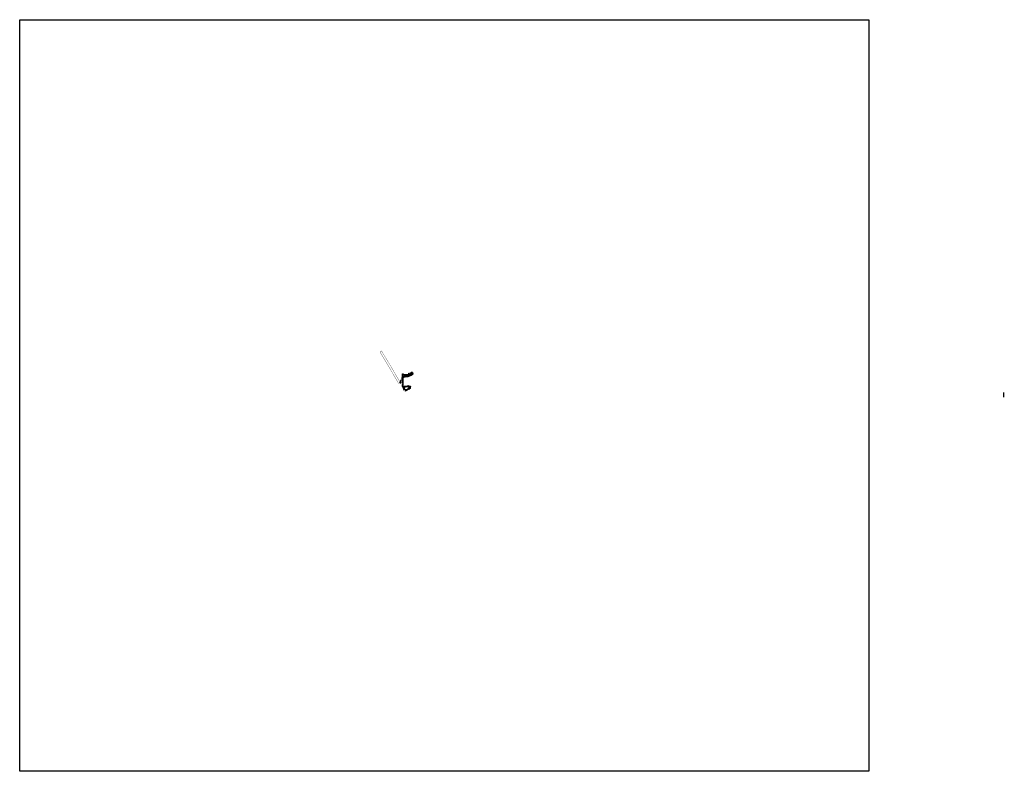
# Model space of a CAD drawing. Header units: feet. Extents: x 1486787 to 1509343, y 328300 to 345517.
import ezdxf

# ---------------------------------------------------------------- set-up
doc = ezdxf.new("R2010")
doc.units = ezdxf.units.FT
doc.header["$MEASUREMENT"] = 0
doc.layers.add('DR_P_Storm_Sewer', color=1, linetype='Continuous', true_color=0xff0000)
for name, color, linetype in [('MT_P_Work_Area', 7, 'Continuous'), ('PV_P_Curb', 6, 'Continuous'), ('PV_P_Drive', 1, 'Continuous'), ('PV_P_EOP', 6, 'Continuous'), ('PV_P_Saw_Cut_Line', 62, 'Continuous'), ('PV_P_Walk', 4, 'Continuous'), ('SC_Scratch1', 1, 'Continuous')]:
    doc.layers.add(name, color=color, linetype=linetype)

msp = doc.modelspace()

# ---------------------------------------------------------------- hatches: boundary and pattern name
at = {"layer": 'MT_P_Work_Area'}
h = msp.add_hatch(dxfattribs=at)
h.set_pattern_fill('ANSI37', color=247, scale=80)
h.paths.add_polyline_path([(1495509, 337255), (1495522, 337259), (1495521, 337222), (1495528, 337222), (1495526, 337193), (1495518, 337188), (1495508, 337189), (1495500, 337196), (1495492, 337210), (1495508, 337218)])

# ---------------------------------------------------------------- linework, layer by layer
at = {"layer": 'DR_P_Storm_Sewer', "color": 3, "flags": 128}
for points, const_width in [([(1495077, 337932), (1495039, 337906)], 6), ([(1495039, 337906), (1495271, 337519), (1495473, 337179)], 6), ([(1495512, 337277), (1495511, 337262), (1495504, 337251), (1495484, 337245), (1495077, 337932)], 6), ([(1509326, 336868), (1509328, 336982)], 30)]:
    msp.add_lwpolyline(points, dxfattribs=dict(at, const_width=const_width))
at = {"layer": 'DR_P_Storm_Sewer', "const_width": 6, "flags": 128}
for points in [[(1495504, 337202), (1495508, 337204), (1495485, 337242)], [(1495512, 337253), (1495557, 337271)], [(1495476, 337183), (1495504, 337202)]]:
    msp.add_lwpolyline(points, dxfattribs=at)
at = {"layer": 'MT_P_Work_Area', "const_width": 0.5, "flags": 128}
msp.add_lwpolyline([(1495509, 337255), (1495522, 337259), (1495521, 337222), (1495528, 337222), (1495526, 337193), (1495518, 337188), (1495508, 337189), (1495500, 337196), (1495492, 337210), (1495508, 337218)], close=True, dxfattribs=at)
at = {"layer": 'PV_P_Curb', "flags": 128}
for points in [[(1495634, 337375, 0.187896), (1495761, 337421, -0.071214), (1495781, 337434, -0.071214)], [(1495634, 337376, 0.187901), (1495761, 337421, -0.071205), (1495781, 337434, -0.071205)], [(1495559, 337320, 0.027175), (1495558, 337314)], [(1495634, 337375), (1495602, 337376, -0.043661), (1495594, 337377), (1495576, 337380, -0.315299), (1495562, 337395)], [(1495634, 337345), (1495601, 337346, 0.043661), (1495593, 337345), (1495582, 337344)], [(1495634, 337345, 0.187904), (1495779, 337401, -0.071192), (1495792, 337410, -0.071192)], [(1495634, 337345, 0.187909), (1495779, 337401, -0.071176), (1495792, 337410, -0.071176)], [(1495593, 337041), (1495563, 337114, -0.006051), (1495561, 337117, -0.098822), (1495556, 337146), (1495556, 337162)], [(1495594, 337042), (1495563, 337115, -0.006051), (1495562, 337118, -0.006051)], [(1495737, 337079), (1495727, 337079, 0.255438), (1495676, 337052, -1.686141), (1495643, 337114), (1495727, 337114), (1495737, 337114)], [(1495737, 337080), (1495727, 337080, 0.255438), (1495675, 337052, -1.686141), (1495643, 337113), (1495727, 337113), (1495737, 337113)]]:
    msp.add_lwpolyline(points, format="xyb", dxfattribs=at)
for points in [[(1495782, 337432), (1495781, 337434)], [(1495555, 337251), (1495558, 337251)], [(1495557, 337251), (1495558, 337314)], [(1495558, 337251), (1495559, 337314)], [(1495562, 337395), (1495560, 337395)], [(1495594, 337377), (1495576, 337381)], [(1495593, 337345), (1495582, 337343)], [(1495634, 337345), (1495601, 337345)], [(1495634, 337376), (1495602, 337376)], [(1495792, 337410), (1495791, 337412)], [(1495554, 337162), (1495557, 337162)], [(1495557, 337162), (1495557, 337146)], [(1495592, 337041), (1495594, 337042)], [(1495737, 337111), (1495737, 337114)], [(1495737, 337079), (1495737, 337081)]]:
    msp.add_lwpolyline(points, dxfattribs=at)
at = {"layer": 'PV_P_Curb'}
for centre, radius, start, end in [((1495587, 337316), 28, 99.0089, 172.7825), ((1495587, 337316), 27.5, 99.0089, 172.7825), ((1495606, 337313), 47.5, 172.7825, 179.0089), ((1495579, 337398), 17.5, 189.0089, 259.0089), ((1495601, 337298), 47.5, 89.0089, 99.0089), ((1495603, 337424), 47.5, 259.0089, 269.0089), ((1495629, 337144), 72.5, 179.0089, 201.5841)]:
    msp.add_arc(centre, radius, start, end, dxfattribs=at)
at = {"layer": 'PV_P_Drive', "flags": 128}
for points in [[(1495673, 337114), (1495676, 337117)], [(1495673, 337114), (1495673, 337113)], [(1495680, 337139), (1495676, 337121)], [(1495676, 337121), (1495676, 337113)], [(1495676, 337121), (1495701, 337121)], [(1495676, 337117), (1495701, 337117)], [(1495680, 337139), (1495697, 337139)], [(1495686, 337063), (1495685, 337064)], [(1495686, 337063), (1495690, 337062)], [(1495698, 337048), (1495687, 337066)], [(1495697, 337139), (1495701, 337121)], [(1495698, 337048), (1495714, 337058)], [(1495701, 337121), (1495701, 337113)], [(1495701, 337117), (1495704, 337114)], [(1495704, 337114), (1495704, 337113)], [(1495714, 337058), (1495704, 337076)], [(1495707, 337076), (1495706, 337072)], [(1495707, 337076), (1495707, 337077)]]:
    msp.add_lwpolyline(points, dxfattribs=at)
for points in [[(1495706, 337072, 0.084674), (1495690, 337062)], [(1495708, 337068, 0.093031), (1495692, 337058)]]:
    msp.add_lwpolyline(points, format="xyb", dxfattribs=at)
at = {"layer": 'PV_P_EOP', "flags": 128}
for points in [[(1495782, 337432, 0.071252), (1495763, 337419, -0.18788), (1495634, 337373), (1495602, 337374, -0.043661), (1495593, 337375), (1495575, 337378, -0.315299), (1495560, 337395)], [(1495791, 337412, 0.071252), (1495777, 337403, -0.187887), (1495634, 337347), (1495601, 337348, 0.043661), (1495593, 337347), (1495582, 337346)], [(1495592, 337041), (1495561, 337114, -0.006051), (1495559, 337117, -0.098822), (1495554, 337146), (1495554, 337162)], [(1495737, 337081), (1495727, 337081, 0.255438), (1495674, 337053, -1.686141), (1495643, 337112), (1495727, 337111), (1495737, 337111)]]:
    msp.add_lwpolyline(points, format="xyb", dxfattribs=at)
for points in [[(1495782, 337432), (1495791, 337412)], [(1495560, 337395), (1495558, 337405), (1495555, 337405)], [(1495555, 337251), (1495556, 337314)], [(1495737, 337081), (1495737, 337111)]]:
    msp.add_lwpolyline(points, dxfattribs=at)
at = {"layer": 'PV_P_EOP'}
for centre, radius, start, end in [((1495606, 337313), 50, 172.7825, 179.0089), ((1495587, 337316), 30, 99.0089, 172.7825)]:
    msp.add_arc(centre, radius, start, end, dxfattribs=at)
at = {"layer": 'PV_P_Saw_Cut_Line', "flags": 128}
for points in [[(1495552, 337251), (1495555, 337405)], [(1495552, 337251), (1495555, 337251)], [(1495554, 337162), (1495551, 337162)], [(1495589, 337039), (1495592, 337041)]]:
    msp.add_lwpolyline(points, dxfattribs=at)
msp.add_lwpolyline([(1495551, 337162), (1495551, 337137, 0.104936), (1495554, 337121), (1495589, 337039)], format="xyb", dxfattribs=at)
at = {"layer": 'PV_P_Walk'}
msp.add_line((1495614, 337015), (1495616, 337010), dxfattribs=at)
at = {"layer": 'PV_P_Walk', "flags": 128}
for points in [[(1495776, 337444, 0.092042), (1495734, 337411, -0.08091), (1495729, 337407, -0.139893), (1495634, 337383), (1495602, 337383, -0.043661), (1495595, 337384), (1495577, 337388, -0.260031), (1495569, 337394, -0.094952), (1495569, 337396)], [(1495736, 337405, -0.089884), (1495774, 337437), (1495778, 337440)], [(1495797, 337400, 0.070776), (1495786, 337393, -0.187991), (1495634, 337334), (1495623, 337334, 0.137109), (1495596, 337327, -0.137109), (1495568, 337320)], [(1495575, 337320, -0.027827), (1495568, 337319, -0.027827)], [(1495580, 337387), (1495577, 337388, -0.260031), (1495570, 337394, -0.094952), (1495570, 337396)], [(1495600, 337039), (1495568, 337114, -0.038448), (1495564, 337125), (1495564, 337127, -0.066972), (1495561, 337154)], [(1495603, 337045), (1495573, 337116, -0.038448), (1495569, 337126), (1495569, 337129, -0.067035), (1495566, 337154)], [(1495567, 337138, -0.041202), (1495566, 337154, -0.04041)], [(1495690, 337062, 0.072546), (1495679, 337050, -0.149334), (1495659, 337034), (1495614, 337015)], [(1495692, 337058, 0.068379), (1495683, 337047, -0.149334), (1495661, 337029), (1495616, 337010)], [(1495737, 337076), (1495727, 337076, 0.093469), (1495706, 337072, 0.093469)], [(1495736, 337072), (1495726, 337071, 0.089289), (1495708, 337068, 0.089289)]]:
    msp.add_lwpolyline(points, format="xyb", dxfattribs=at)
for points in [[(1495778, 337440), (1495776, 337444)], [(1495562, 337251), (1495561, 337189)], [(1495562, 337395), (1495564, 337395)], [(1495563, 337331), (1495562, 337251)], [(1495563, 337330), (1495562, 337314)], [(1495562, 337325), (1495568, 337325)], [(1495562, 337320), (1495568, 337320)], [(1495562, 337314), (1495568, 337314)], [(1495563, 337330), (1495568, 337336)], [(1495563, 337327), (1495568, 337333)], [(1495564, 337403), (1495565, 337407)], [(1495564, 337403), (1495564, 337395)], [(1495570, 337400), (1495564, 337400)], [(1495565, 337407), (1495569, 337407)], [(1495565, 337387), (1495570, 337393)], [(1495565, 337388), (1495569, 337384)], [(1495566, 337189), (1495567, 337250)], [(1495567, 337389), (1495570, 337385)], [(1495568, 337337), (1495567, 337250)], [(1495568, 337384), (1495574, 337389)], [(1495569, 337337), (1495568, 337325)], [(1495568, 337319), (1495568, 337314)], [(1495569, 337403), (1495569, 337407)], [(1495569, 337403), (1495569, 337396)], [(1495570, 337400), (1495570, 337396)], [(1495570, 337393), (1495571, 337393)], [(1495574, 337389), (1495574, 337389)], [(1495574, 337326), (1495575, 337320)], [(1495580, 337387), (1495579, 337380)], [(1495700, 337416), (1495702, 337419)], [(1495702, 337415), (1495700, 337416)], [(1495702, 337419), (1495704, 337418)], [(1495712, 337405), (1495716, 337406)], [(1495712, 337405), (1495716, 337406)], [(1495712, 337405), (1495714, 337399)], [(1495712, 337405), (1495712, 337405)], [(1495713, 337403), (1495716, 337404)], [(1495713, 337403), (1495714, 337400)], [(1495714, 337402), (1495716, 337403)], [(1495714, 337401), (1495717, 337402)], [(1495718, 337401), (1495714, 337399)], [(1495714, 337400), (1495714, 337400)], [(1495715, 337407), (1495716, 337406)], [(1495716, 337406), (1495718, 337401)], [(1495716, 337404), (1495717, 337402)], [(1495717, 337402), (1495718, 337402)], [(1495736, 337405), (1495737, 337403)], [(1495800, 337406), (1495800, 337403), (1495797, 337400)], [(1495557, 337154), (1495556, 337154)], [(1495557, 337152), (1495556, 337152)], [(1495557, 337147), (1495556, 337147)], [(1495557, 337145), (1495556, 337145)], [(1495557, 337154), (1495561, 337148)], [(1495557, 337152), (1495561, 337148)], [(1495557, 337147), (1495559, 337150)], [(1495557, 337147), (1495561, 337143)], [(1495557, 337145), (1495561, 337143)], [(1495558, 337145), (1495561, 337148)], [(1495561, 337189), (1495561, 337154)], [(1495561, 337189), (1495566, 337189)], [(1495566, 337154), (1495561, 337154)], [(1495566, 337148), (1495561, 337148)], [(1495566, 337143), (1495561, 337143)], [(1495567, 337121), (1495561, 337118)], [(1495561, 337119), (1495566, 337120)], [(1495561, 337119), (1495561, 337119)], [(1495567, 337138), (1495562, 337137)], [(1495563, 337119), (1495565, 337115)], [(1495569, 337116), (1495563, 337114)], [(1495564, 337113), (1495563, 337113)], [(1495564, 337113), (1495568, 337115)], [(1495566, 337189), (1495566, 337153)], [(1495573, 337122), (1495676, 337121)], [(1495573, 337117), (1495623, 337117)], [(1495578, 337117), (1495578, 337122)], [(1495604, 337040), (1495600, 337039)], [(1495604, 337040), (1495603, 337045)], [(1495623, 337117), (1495643, 337117)], [(1495643, 337117), (1495676, 337117)], [(1495701, 337121), (1495717, 337121)], [(1495701, 337117), (1495717, 337117)], [(1495717, 337121), (1495737, 337121)], [(1495717, 337117), (1495737, 337117)], [(1495736, 337072), (1495737, 337076)], [(1495737, 337121), (1495737, 337117)]]:
    msp.add_lwpolyline(points, dxfattribs=at)
at = {"layer": 'PV_P_Walk'}
for points in [[(1495800, 337406, 0.096762), (1495783, 337396, -0.187956), (1495634, 337339), (1495623, 337339, 0.137109), (1495594, 337332, -0.137109), (1495568, 337325)], [(1495574, 337326, -0.027554), (1495568, 337325, -0.027554)]]:
    msp.add_lwpolyline(points, format="xyb", dxfattribs=at)
for centre, radius, start, end in [((1495693, 337397), 20, 25.3688, 63.7114), ((1495693, 337397), 24.2, 25.3688, 63.7114), ((1495573, 337107), 15, 89.6281, 112.2966), ((1495573, 337107), 10, 89.6281, 112.2966)]:
    msp.add_arc(centre, radius, start, end, dxfattribs=at)
at = {"layer": 'SC_Scratch1'}
msp.add_lwpolyline([(1486787, 345517), (1506243, 345517), (1506243, 328300), (1486787, 328300)], close=True, dxfattribs=at)

doc.saveas('drawing.dxf')
